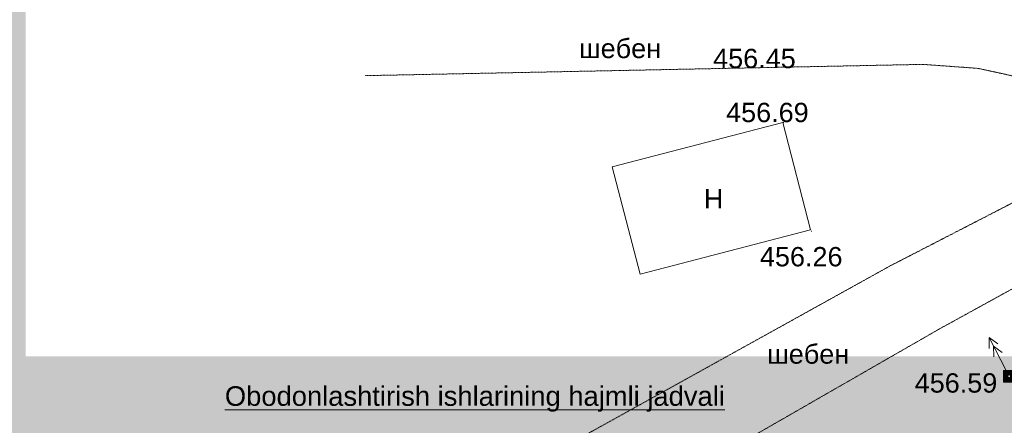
# Model space of a CAD drawing. Header units: millimetres. Extents: x 918404 to 1362154, y 4120617 to 4364104.
# Tile 17 of 256: x 924952 to 935139, y 4132391 to 4136589. Entities that reach past the tile are written whole.
import ezdxf

# ---------------------------------------------------------------- set-up
doc = ezdxf.new("R2010")
doc.units = ezdxf.units.MM
doc.header["$MEASUREMENT"] = 0
doc.linetypes.add('Д_ТРОТ_ТРУБА', pattern=[1.5, 0.75, -0.75])
for name, color, linetype, lineweight in [('(007) Здания_Ном._пера__7', 7, 'Continuous', 18), ('(022) Возд. Линии_Ном._пера__240', 240, 'Continuous', 18), ('(022) Возд. Линии_Ном._пера__7', 7, 'Continuous', 18), ('(025) Дорога_Ном._пера__7', 7, 'Continuous', 18), ('0_Ном._пера__255', 255, 'Continuous', 18), ('0_Ном._пера__7', 7, 'Continuous', 18), ('ВЫСОТА_Ном._пера__7', 7, 'Continuous', 18), ('Текст_Ном._пера__7', 7, 'Continuous', 18), ('ТОЧКИ_Ном._пера__5', 5, 'Continuous', 18)]:
    doc.layers.add(name, color=color, linetype=linetype, lineweight=lineweight)
doc.styles.add('СГЕНЕРИР_СТИЛЬ_1', font='arial.ttf')
doc.styles.add('СГЕНЕРИР_СТИЛЬ_16', font='arial.ttf')

msp = doc.modelspace()

# ---------------------------------------------------------------- hatches: boundary and pattern name
at = {"layer": '(022) Возд. Линии_Ном._пера__240', "linetype": 'Continuous'}
h = msp.add_hatch(color=256, dxfattribs=at)
h.paths.add_polyline_path([(935129.1, 4132959.2), (935129.1, 4132839.2), (935249.1, 4132839.2), (935249.1, 4132959.2)])
h.paths.add_polyline_path([(935199.1, 4132899.2, -1.0000337), (935179.1, 4132899.2, -1)], flags=0)
at = {"layer": '0_Ном._пера__255', "linetype": 'Continuous'}
h = msp.add_hatch(color=256, dxfattribs=at)
h.paths.add_polyline_path([(921758.4, 4155250.1), (921758.4, 4124243.8), (965138, 4124243.8), (965138, 4155250.1)])
h.paths.add_polyline_path([(935573.1, 4125406.1), (935573.1, 4133106.1), (925014.5, 4133106.1), (925014.5, 4152850.3), (949743.4, 4152850.3), (949743.4, 4145280.9), (950980.5, 4145280.9), (950980.5, 4131414.5), (944525.3, 4131414.5), (944525.3, 4125406.1)], flags=0)

# ---------------------------------------------------------------- linework, layer by layer
at = {"layer": '(022) Возд. Линии_Ном._пера__7', "linetype": 'Continuous'}
for p, q in [((934982, 4133299.1), (934983.6, 4133187.4)), ((934982, 4133299.1), (935072.4, 4133233.4)), ((935166, 4132944), (934982, 4133299.1)), ((935028, 4133210.4), (935118.4, 4133144.6)), ((935028, 4133210.4), (935029.6, 4133098.6))]:
    msp.add_line(p, q, dxfattribs=at)
at = {"layer": '(022) Возд. Линии_Ном._пера__7', "linetype": 'Continuous', "flags": 128}
msp.add_lwpolyline([(935129.1, 4132839.2), (935249.1, 4132839.2), (935249.1, 4132959.2), (935129.1, 4132959.2)], close=True, dxfattribs=at)
at = {"layer": '0_Ном._пера__7', "linetype": 'Д_ТРОТ_ТРУБА', "flags": 128}
for points in [[(935719, 4135842.5), (935349.2, 4135979.8), (934870.1, 4136084.8), (934296.6, 4136126.2), (928524.1, 4136009.6)], [(929877.3, 4131776.4), (933958.2, 4134041), (935211.9, 4134687.2), (935644.4, 4134882), (935826.6, 4135029.9), (935971.3, 4135292.7)], [(936618.5, 4133882), (936458.9, 4133959.7), (936293.3, 4134029.5), (935949.9, 4134048.6), (935600.7, 4134011.5), (934469.5, 4133389.6), (930430.8, 4131068.2)]]:
    msp.add_lwpolyline(points, dxfattribs=at)
at = {"layer": '0_Ном._пера__7', "linetype": 'Continuous', "flags": 128}
msp.add_lwpolyline([(932846.5, 4135523.9), (933135.5, 4134413.4), (931371.6, 4133954.4), (931082.6, 4135064.8)], close=True, dxfattribs=at)
at = {"layer": 'ТОЧКИ_Ном._пера__5', "linetype": 'Continuous'}
for p, q in [((932846.5, 4135523.9), (932856.5, 4135523.9)), ((933139.3, 4134398.7), (933149.3, 4134398.7))]:
    msp.add_line(p, q, dxfattribs=at)

# ---------------------------------------------------------------- texts
at = {"layer": '(007) Здания_Ном._пера__7', "linetype": 'Continuous', "insert": (932030.5, 4134635), "char_height": 200, "attachment_point": 7, "style": 'СГЕНЕРИР_СТИЛЬ_1'}
msp.add_mtext('{Н}', dxfattribs=at)
at = {"layer": '(025) Дорога_Ном._пера__7', "linetype": 'Continuous', "char_height": 200, "attachment_point": 7, "style": 'СГЕНЕРИР_СТИЛЬ_1'}
for insert in [(930739, 4136188.5), (932685.4, 4133026.2)]:
    msp.add_mtext('{шебен}', dxfattribs=dict(at, insert=insert))
at = {"layer": 'ВЫСОТА_Ном._пера__7', "linetype": 'Continuous', "char_height": 200, "attachment_point": 4, "style": 'СГЕНЕРИР_СТИЛЬ_1'}
for s, insert in [('{456.45}', (932126.7, 4136185.8)), ('{456.69}', (932260.8, 4135627.5)), ('{456.26}', (932610.8, 4134134.9)), ('{456.59}', (934212, 4132828.2))]:
    msp.add_mtext(s, dxfattribs=dict(at, insert=insert))
at = {"layer": 'Текст_Ном._пера__7', "linetype": 'Continuous', "insert": (927075.2, 4132531.8), "char_height": 202.5, "attachment_point": 7, "style": 'СГЕНЕРИР_СТИЛЬ_16'}
msp.add_mtext('{\\LObodonlashtirish ishlarining hajmli jadvali}', dxfattribs=at)

doc.saveas('drawing.dxf')
